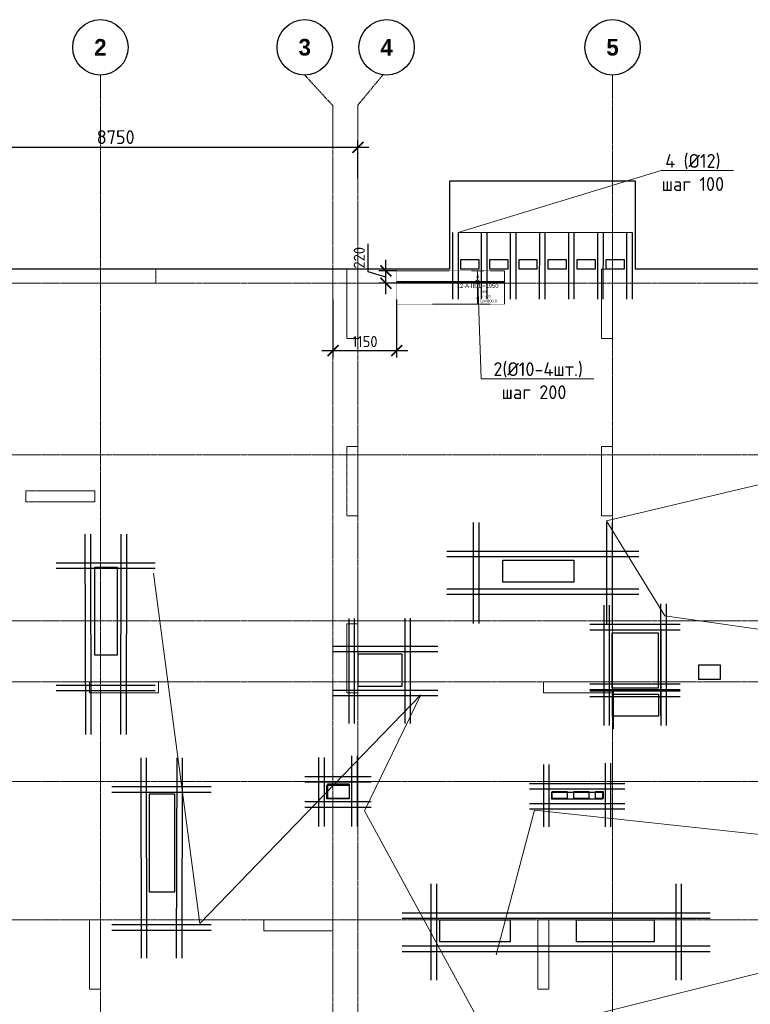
# Model space of a CAD drawing. Header units: millimetres. Extents: x -5898314 to 1055204, y -720802 to 1562611.
# Tile 113 of 256: x -100693 to -87498, y -606022 to -588240. Entities that reach past the tile are written whole.
import ezdxf
from ezdxf import colors
from ezdxf.entities.mleader import LeaderData, LeaderLine
from ezdxf.enums import TextEntityAlignment as Align
from ezdxf.math import Vec2, Vec3

# ---------------------------------------------------------------- set-up
doc = ezdxf.new("R2010")
doc.units = ezdxf.units.MM
doc.set_wipeout_variables(frame=1)
for name, pattern in [('01 Штриховая _4 мм_', [6, 3.5, -2.5]), ('______5', [1100, 800, -100, 100, -100]), ('DASHED', [7, 5, -2, 0]), ('GOST2.303 4', [7, 5, -2, 0]), ('осевая', [50.8, 31.75, -6.35, 6.35, -6.35])]:
    doc.linetypes.add(name, pattern=pattern)
for name, color, linetype, lineweight in [('907Сл Осевые', 1, 'Continuous', 0), ('_0.25', 114, 'Continuous', 25), ('_0.5', 94, 'Continuous', 50), ('RAZMER', 100, 'Continuous', 15), ('АрмСтер', 2, 'Continuous', 50), ('контур распр. стерхней', 2, 'GOST2.303 4', 20), ('Оси', 40, '______5', 18), ('Перекрытие ж_бетон', 1, 'Continuous', 30), ('подоснова', 151, 'Continuous', 5), ('РАЗМЕРЫ', 1, 'Continuous', 9)]:
    doc.layers.add(name, color=color, linetype=linetype, lineweight=lineweight)
doc.layers.add('АрмСтер_атрибуты', color=2, linetype='Continuous', lineweight=0, plot=False)
doc.layers.add('Колонна_ бетон', color=7, linetype='Continuous', lineweight=50, true_color=0xb4b496)
doc.styles.add('Century Gothic', font='GOTHIC.TTF')
doc.styles.add('GOST-2.304_Type-B', font='GOST_Common.ttf')
doc.styles.get("Standard").update_dxf_attribs({"font": 'arial.ttf'})
doc.styles.add('Аннотативный', font='arial.ttf')
doc.dimstyles.new('СПДС', dxfattribs={"dimscale": 100, "dimtxt": 2.5, "dimasz": 2, "dimexe": 1.25, "dimexo": 0, "dimtad": 1, "dimdec": 0, "dimrnd": 5, "dimtxsty": 'GOST-2.304_Type-B', "dimblk": 'ARCHTICK', "dimcen": 2.5, "dimdle": 2, "dimclrd": 1, "dimclre": 1, "dimclrt": 1, "dimadec": 0, "dimazin": 2, "dimtfac": 0.75, "dimtdec": 0, "dimtmove": 1, "dimatfit": 3, "dimfxl": 1, "dimtfillclr": 256, "dimtolj": 1, "dimarcsym": 1})

# ---------------------------------------------------------------- blocks, each defined once
blk = doc.blocks.new('NSY101')
at = {"color": 0, "linetype": 'ByBlock', "lineweight": -2}
blk.add_circle((0, 0), 50, dxfattribs=at)
blk = doc.blocks.new('СЛОЖНЫЙ_ОБЪЕКТ_0')
at = {"layer": 'Оси', "color": 16, "linetype": 'Continuous', "lineweight": 25, "transparency": 33554687, "xscale": 9.999999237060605, "yscale": 9.999999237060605, "zscale": 9.999999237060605}
blk.add_blockref('NSY101', (8813, -989), dxfattribs=at)
at = {"layer": 'Оси', "color": 16, "linetype": 'Continuous', "lineweight": 25, "transparency": 33554687, "insert": (8813, -989), "char_height": 300, "width": 385, "attachment_point": 5, "style": 'Century Gothic'}
blk.add_mtext('\\A1;{\\fCentury Gothic|i0|b1;\\H300.000000;\\W1.000000;\\C16;2}\\P', dxfattribs=at)
blk = doc.blocks.new('СЛОЖНЫЙ_ОБЪЕКТ_1')
at = {"layer": 'Оси', "color": 16, "linetype": 'Continuous', "lineweight": 25, "transparency": 33554687, "xscale": 9.999999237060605, "yscale": 9.999999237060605, "zscale": 9.999999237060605}
blk.add_blockref('NSY101', (18063, -989), dxfattribs=at)
at = {"layer": 'Оси', "color": 16, "linetype": 'Continuous', "lineweight": 25, "transparency": 33554687, "insert": (18063, -989), "char_height": 300, "width": 385, "attachment_point": 5, "style": 'Century Gothic'}
blk.add_mtext('\\A1;{\\fCentury Gothic|i0|b1;\\H300.000000;\\W1.000000;\\C16;5}\\P', dxfattribs=at)
blk = doc.blocks.new('СЛОЖНЫЙ_ОБЪЕКТ_44')
at = {"layer": 'Оси', "color": 16, "linetype": 'Continuous', "lineweight": 25, "transparency": 33554687, "xscale": 9.999999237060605, "yscale": 9.999999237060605, "zscale": 9.999999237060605}
blk.add_blockref('NSY101', (12503, -989), dxfattribs=at)
at = {"layer": 'Оси', "color": 16, "linetype": 'Continuous', "lineweight": 25, "transparency": 33554687, "insert": (12503, -989), "char_height": 300, "width": 385, "attachment_point": 5, "style": 'Century Gothic'}
blk.add_mtext('\\A1;{\\fCentury Gothic|i0|b1;\\H300.000000;\\W1.000000;\\C16;3}\\P', dxfattribs=at)
blk = doc.blocks.new('СЛОЖНЫЙ_ОБЪЕКТ_45')
at = {"layer": 'Оси', "color": 16, "linetype": 'Continuous', "lineweight": 25, "transparency": 33554687, "xscale": 9.999999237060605, "yscale": 9.999999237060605, "zscale": 9.999999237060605}
blk.add_blockref('NSY101', (13983, -989), dxfattribs=at)
at = {"layer": 'Оси', "color": 16, "linetype": 'Continuous', "lineweight": 25, "transparency": 33554687, "insert": (13983, -989), "char_height": 300, "width": 385, "attachment_point": 5, "style": 'Century Gothic'}
blk.add_mtext('\\A1;{\\fCentury Gothic|i0|b1;\\H300.000000;\\W1.000000;\\C16;4}\\P', dxfattribs=at)
blk = doc.blocks.new('оси блок 2')
at = {"layer": 'Оси', "color": 16, "linetype": 'осевая', "lineweight": 0, "transparency": 33554687}
for p, q in [((-81604.7, -322543), (-81604.7, -347914.1)), ((-77915.3, -322543), (-77404.7, -323097.1)), ((-76505.3, -322543), (-76954.7, -323084.4)), ((-72354.7, -322543), (-72354.7, -347914.1)), ((-77404.7, -323084.4), (-77404.7, -347462.5)), ((-76954.7, -323084.4), (-76954.7, -347468.4)), ((-89822.3, -326301.3), (-37238.5, -326301.3)), ((-89822.3, -329401.3), (-37238.5, -329401.3)), ((-89822.3, -332401.3), (-37238.5, -332401.3)), ((-89822.3, -333501.3), (-37238.5, -333501.3)), ((-89822.3, -335301.3), (-37238.5, -335301.3)), ((-89822.3, -337801.3), (-37238.5, -337801.3))]:
    blk.add_line(p, q, dxfattribs=at)
at = {"layer": 'Оси', "color": 16, "linetype": 'Continuous', "lineweight": 25, "transparency": 33554687}
for name in ['СЛОЖНЫЙ_ОБЪЕКТ_0', 'СЛОЖНЫЙ_ОБЪЕКТ_44', 'СЛОЖНЫЙ_ОБЪЕКТ_45', 'СЛОЖНЫЙ_ОБЪЕКТ_1']:
    blk.add_blockref(name, (-90418.2, -321053.5), dxfattribs=at)
blk = doc.blocks.new('подложка стн 1-го этажа')
at = {"layer": 'Колонна_ бетон', "color": 252, "linetype": 'DASHED', "lineweight": 0, "ltscale": 0.5, "true_color": 0x939598, "transparency": 33554687}
for p, q in [((16794, 23162, -200), (16594, 23162, -200)), ((16594, 23162, -200), (16594, 23162, -200)), ((16594, 23162, -200), (16594, 21912, -200)), ((16794, 23162, -200), (16594, 23162, -200)), ((16594, 23162, -200), (16594, 23162, -200)), ((16594, 23162, -200), (16594, 21912, -200)), ((16794, 23162, -200), (16794, 23162, -200)), ((16794, 21912, -200), (16794, 23162, -200)), ((16794, 23162, -200), (16794, 23162, -200)), ((16794, 21912, -200), (16794, 23162, -200)), ((21194, 23162, -200), (21194, 23162, -200)), ((21194, 21912, -200), (21194, 23162, -200)), ((21394, 23162, -200), (21194, 23162, -200)), ((21194, 23162, -200), (21194, 23162, -200)), ((21194, 21912, -200), (21194, 23162, -200)), ((21394, 23162, -200), (21194, 23162, -200)), ((21394, 23162, -200), (21394, 23162, -200)), ((21394, 23162, -200), (21394, 21912, -200)), ((21394, 23162, -200), (21394, 23162, -200)), ((21394, 23162, -200), (21394, 21912, -200)), ((10794, 22362, -200), (10794, 22362, -200)), ((10794, 22362, -200), (10794, 22162, -200)), ((10794, 22362, -200), (12044, 22362, -200)), ((10794, 22362, -200), (10794, 22362, -200)), ((10794, 22362, -200), (10794, 22162, -200)), ((10794, 22362, -200), (12044, 22362, -200)), ((12044, 22362, -200), (12044, 22362, -200)), ((12044, 22362, -200), (12044, 22162, -200)), ((12044, 22362, -200), (12044, 22362, -200)), ((12044, 22362, -200), (12044, 22162, -200)), ((10794, 22162, -200), (10794, 22162, -200)), ((10794, 22162, -200), (12044, 22162, -200)), ((10794, 22162, -200), (10794, 22162, -200)), ((10794, 22162, -200), (12044, 22162, -200)), ((12044, 22162, -200), (12044, 22162, -200)), ((12044, 22162, -200), (12044, 22162, -200)), ((16594, 21912, -200), (16794, 21912, -200)), ((16594, 21912, -200), (16594, 21912, -200)), ((16594, 21912, -200), (16794, 21912, -200)), ((16594, 21912, -200), (16594, 21912, -200)), ((16794, 21912, -200), (16794, 21912, -200)), ((16794, 21912, -200), (16794, 21912, -200)), ((21194, 21912, -200), (21194, 21912, -200)), ((21194, 21912, -200), (21394, 21912, -200)), ((21194, 21912, -200), (21194, 21912, -200)), ((21194, 21912, -200), (21394, 21912, -200)), ((21394, 21912, -200), (21394, 21912, -200)), ((21394, 21912, -200), (21394, 21912, -200)), ((16794, 19962, -200), (16594, 19962, -200)), ((16594, 19962, -200), (16594, 19962, -200)), ((16594, 18712, -200), (16594, 19962, -200)), ((16794, 19962, -200), (16594, 19962, -200)), ((16594, 19962, -200), (16594, 19962, -200)), ((16594, 18712, -200), (16594, 19962, -200)), ((16794, 19962, -200), (16794, 19962, -200)), ((16794, 18712, -200), (16794, 19962, -200)), ((16794, 19962, -200), (16794, 19962, -200)), ((16794, 18712, -200), (16794, 19962, -200)), ((11944, 18912, -200), (11944, 18912, -200)), ((11944, 18712, -200), (11944, 18912, -200)), ((11944, 18912, -200), (13194, 18912, -200)), ((11944, 18912, -200), (11944, 18912, -200)), ((11944, 18712, -200), (11944, 18912, -200)), ((11944, 18912, -200), (13194, 18912, -200)), ((13194, 18912, -200), (13194, 18912, -200)), ((13194, 18912, -200), (13194, 18712, -200)), ((13194, 18912, -200), (13194, 18912, -200)), ((13194, 18912, -200), (13194, 18712, -200)), ((20144, 18912, -200), (20144, 18912, -200)), ((20144, 18712, -200), (20144, 18912, -200)), ((20144, 18912, -200), (21394, 18912, -200)), ((20144, 18912, -200), (20144, 18912, -200)), ((20144, 18712, -200), (20144, 18912, -200)), ((20144, 18912, -200), (21394, 18912, -200)), ((21394, 18912, -200), (21394, 18912, -200)), ((21394, 18912, -200), (21394, 18712, -200)), ((21394, 18912, -200), (21394, 18912, -200)), ((21394, 18912, -200), (21394, 18712, -200)), ((13194, 18712, -200), (11944, 18712, -200)), ((11944, 18712, -200), (11944, 18712, -200)), ((13194, 18712, -200), (11944, 18712, -200)), ((11944, 18712, -200), (11944, 18712, -200)), ((13194, 18712, -200), (13194, 18712, -200)), ((13194, 18712, -200), (13194, 18712, -200)), ((16594, 18712, -200), (16794, 18712, -200)), ((16594, 18712, -200), (16594, 18712, -200)), ((16594, 18712, -200), (16794, 18712, -200)), ((16594, 18712, -200), (16594, 18712, -200)), ((16794, 18712, -200), (16794, 18712, -200)), ((16794, 18712, -200), (16794, 18712, -200)), ((20144, 18712, -200), (21394, 18712, -200)), ((20144, 18712, -200), (20144, 18712, -200)), ((20144, 18712, -200), (21394, 18712, -200)), ((20144, 18712, -200), (20144, 18712, -200)), ((21394, 18712, -200), (21394, 18712, -200)), ((21394, 18712, -200), (21394, 18712, -200)), ((11944, 14612, -200), (11944, 14612, -200)), ((11944, 13362, -200), (11944, 14612, -200)), ((11944, 14612, -200), (12144, 14612, -200)), ((11944, 14612, -200), (11944, 14612, -200)), ((11944, 13362, -200), (11944, 14612, -200)), ((11944, 14612, -200), (12144, 14612, -200)), ((12144, 14612, -200), (12144, 14612, -200)), ((12144, 13362, -200), (12144, 14612, -200)), ((12144, 14612, -200), (12144, 14612, -200)), ((12144, 13362, -200), (12144, 14612, -200)), ((15094, 14612, -200), (15094, 14612, -200)), ((15094, 14612, -200), (15094, 14412, -200)), ((16344, 14612, -200), (15094, 14612, -200)), ((15094, 14612, -200), (15094, 14612, -200)), ((15094, 14612, -200), (15094, 14412, -200)), ((16344, 14612, -200), (15094, 14612, -200)), ((16344, 14612, -200), (16344, 14612, -200)), ((16344, 14412, -200), (16344, 14612, -200)), ((16344, 14612, -200), (16344, 14612, -200)), ((16344, 14412, -200), (16344, 14612, -200)), ((20044, 14612, -200), (20044, 14612, -200)), ((20044, 14612, -200), (20044, 13362, -200)), ((20244, 14612, -200), (20044, 14612, -200)), ((20044, 14612, -200), (20044, 14612, -200)), ((20044, 14612, -200), (20044, 13362, -200)), ((20244, 14612, -200), (20044, 14612, -200)), ((20244, 14612, -200), (20244, 14612, -200)), ((20244, 14612, -200), (20244, 13362, -200)), ((20244, 14612, -200), (20244, 14612, -200)), ((20244, 14612, -200), (20244, 13362, -200)), ((15094, 14412, -200), (15094, 14412, -200)), ((15094, 14412, -200), (16344, 14412, -200)), ((15094, 14412, -200), (15094, 14412, -200)), ((15094, 14412, -200), (16344, 14412, -200)), ((16344, 14412, -200), (16344, 14412, -200)), ((16344, 14412, -200), (16344, 14412, -200)), ((11944, 13362, -200), (11944, 13362, -200)), ((11944, 13362, -200), (12144, 13362, -200)), ((11944, 13362, -200), (11944, 13362, -200)), ((11944, 13362, -200), (12144, 13362, -200)), ((12144, 13362, -200), (12144, 13362, -200)), ((12144, 13362, -200), (12144, 13362, -200)), ((20044, 13362, -200), (20044, 13362, -200)), ((20044, 13362, -200), (20244, 13362, -200)), ((20044, 13362, -200), (20044, 13362, -200)), ((20044, 13362, -200), (20244, 13362, -200)), ((20244, 13362, -200), (20244, 13362, -200)), ((20244, 13362, -200), (20244, 13362, -200))]:
    blk.add_line(p, q, dxfattribs=at)
at = {"layer": 'Колонна_ бетон', "color": 252, "linetype": 'DASHED', "lineweight": 0, "ltscale": 0.5, "true_color": 0x939598, "transparency": 33554687, "elevation": -560}
for points in [[(12144, 26362), (13144, 26362), (13144, 26112), (12144, 26112)], [(12144, 26362), (13144, 26362), (13144, 26112), (12144, 26112)], [(16594, 26362), (16794, 26362), (16794, 25112), (16594, 25112)], [(16594, 26362), (16794, 26362), (16794, 25112), (16594, 25112)], [(21194, 26362), (21394, 26362), (21394, 25112), (21194, 25112)], [(21194, 26362), (21394, 26362), (21394, 25112), (21194, 25112)]]:
    blk.add_lwpolyline(points, close=True, dxfattribs=at)
blk = doc.blocks.new('_ArchTick')
at = {"color": 0, "linetype": 'ByBlock', "const_width": 0.15}
blk.add_lwpolyline([(-0.5, -0.5), (0.5, 0.5)], dxfattribs=at)
blk = doc.blocks.new('*D590')
at = {"layer": 'DEFPOINTS', "color": 0, "lineweight": 0, "transparency": 16777216}
for p in [(-103335, -590547), (-94585, -591100), (-103335, -591585)]:
    blk.add_point(p, dxfattribs=at)
at = {"layer": 'РАЗМЕРЫ', "color": 1, "lineweight": -2, "transparency": 16777216}
for p, q in [((-103335, -591585), (-103335, -590422)), ((-94585, -591100), (-94585, -590422)), ((-94385, -590547), (-103535, -590547))]:
    blk.add_line(p, q, dxfattribs=at)
at = {"layer": 'РАЗМЕРЫ', "color": 1, "lineweight": -2, "transparency": 16777216, "xscale": 200, "yscale": 200, "zscale": 200, "rotation": 180}
blk.add_blockref('_ArchTick', (-103335, -590547), dxfattribs=at)
at = {"layer": 'РАЗМЕРЫ', "color": 1, "lineweight": -2, "transparency": 16777216, "xscale": 200, "yscale": 200, "zscale": 200}
blk.add_blockref('_ArchTick', (-94585, -590547), dxfattribs=at)
at = {"layer": 'РАЗМЕРЫ', "color": 1, "lineweight": 0, "transparency": 16777216, "insert": (-98960, -590360), "char_height": 250, "attachment_point": 5, "style": 'GOST-2.304_Type-B'}
blk.add_mtext('\\A1;8750', dxfattribs=at)
blk = doc.blocks.new('отв +6900')
at = {"layer": 'Перекрытие ж_бетон'}
for points in [[(-261461, -174939), (-261861, -174939), (-261861, -173349), (-261461, -173349)], [(-254491, -173619), (-254491, -173219), (-253211, -173219), (-253211, -173619)], [(-256311, -175499), (-256311, -174919), (-257111, -174919), (-257111, -175499)], [(-250561, -175369), (-250561, -175119), (-250961, -175119), (-250961, -175369)], [(-257261, -177520), (-257261, -177270), (-257661, -177270), (-257661, -177520)], [(-260424, -179219), (-260874, -179219), (-260874, -177439), (-260424, -177439)], [(-253601, -177397), (-253331, -177397), (-253331, -177527), (-253601, -177527)], [(-253211, -177397), (-252941, -177397), (-252941, -177527), (-253211, -177527)], [(-252821, -177397), (-252681, -177397), (-252681, -177527), (-252821, -177527)], [(-255631, -180116), (-255631, -179716), (-254361, -179716), (-254361, -180116)], [(-253161, -180117), (-253161, -179717), (-251761, -179717), (-251761, -180117)]]:
    blk.add_lwpolyline(points, close=True, dxfattribs=at)
at = {"layer": 'Перекрытие ж_бетон', "elevation": 4500}
blk.add_lwpolyline([(-252511, -176039), (-252511, -175639), (-251681, -175639), (-251681, -176039)], close=True, dxfattribs=at)
blk = doc.blocks.new('*U195')
at = {"layer": '_0.25', "ltscale": 100}
blk.add_lwpolyline([(0, 130), (920, 130), (920, 0), (0, 0)], close=True, dxfattribs=at)
at = {"layer": '_0.5', "color": 7, "lineweight": 30, "ltscale": 100}
for p, q in [((-150, 630), (-150, -500)), ((-50, 630), (-50, -500)), ((970, -500), (970, 655)), ((1070, -500), (1070, 655)), ((1320, 280), (-400, 280)), ((1320, 180), (-400, 180)), ((-400, -73), (1320, -73)), ((-400, -173), (1320, -173))]:
    blk.add_line(p, q, dxfattribs=at)
blk = doc.blocks.new('*U134')
at = {"layer": '_0.25', "ltscale": 100}
blk.add_lwpolyline([(0, 250), (400, 250), (400, 0), (0, 0)], close=True, dxfattribs=at)
at = {"layer": '_0.5', "color": 7, "lineweight": 30, "ltscale": 100}
for p, q in [((-150, 750), (-150, -500)), ((-50, 750), (-50, -500)), ((450, -500), (450, 775)), ((550, -500), (550, 775)), ((800, 400), (-400, 400)), ((800, 300), (-400, 300)), ((-400, -50), (800, -50)), ((-400, -150), (800, -150))]:
    blk.add_line(p, q, dxfattribs=at)
blk = doc.blocks.new('*U135')
at = {"layer": '_0.25', "ltscale": 100}
blk.add_lwpolyline([(0, 998), (831, 998), (831, 0), (0, 0)], close=True, dxfattribs=at)
at = {"layer": '_0.5', "color": 7, "lineweight": 30, "ltscale": 100}
for p, q in [((-150, 1498), (-150, -500)), ((-50, 1498), (-50, -500)), ((881, -500), (881, 1523)), ((981, -500), (981, 1523)), ((1231, 1148), (-400, 1148)), ((1231, 1048), (-400, 1048)), ((-400, -50), (1231, -50)), ((-400, -150), (1231, -150))]:
    blk.add_line(p, q, dxfattribs=at)
blk = doc.blocks.new('_None')
blk = doc.blocks.new('*U106')
at = {"layer": 'РАЗМЕРЫ'}
for p, q in [((112, 200), (-112, 200)), ((112, -400), (-112, -400))]:
    blk.add_line(p, q, dxfattribs=at)
at = {"layer": 'РАЗМЕРЫ', "ltscale": 15}
blk.add_line((0, -400), (0, 200), dxfattribs=at)
at = {"layer": 'РАЗМЕРЫ'}
for points in [[(0, 200), (21, 75), (-21, 75)], [(0, -400), (21, -275), (-21, -275)]]:
    blk.add_solid(points, dxfattribs=at)
at = {"layer": 'АрмСтер_атрибуты', "color": 215, "ltscale": 15, "style": 'Аннотативный'}
for s, p in [('шаг', (51, -194)), ('Lр=', (50, -368)), ('n=', (51, -285))]:
    blk.add_text(s, height=50, dxfattribs=at).set_placement(p)
at = {"layer": 'АрмСтер_атрибуты', "color": 215, "style": 'Аннотативный'}
for tag, p, flags in [('ШАГ', (191, -194), 10), ('КОЛ', (138, -285), 8), ('ШИРИНА', (173, -368), 8)]:
    blk.add_attdef(tag, p, '', height=50, dxfattribs=dict(at, flags=flags))
at = {"layer": 'АрмСтер_атрибуты', "flags": 9}
for tag, p in [('ОБОЗНАЧЕНИЕ', (-1034, -1124)), ('МАССА', (-1034, -1010))]:
    blk.add_attdef(tag, p, '', height=75, dxfattribs=at)
at = {"linetype": 'Continuous', "lineweight": 0}
blk.add_wipeout([(35, 0), (28, 21), (11, 33), (-11, 33), (-28, 21), (-35, 0), (-28, -21), (-11, -33), (11, -33), (28, -21)], dxfattribs=at)
at = {"color": 0, "linetype": 'ByBlock', "lineweight": -2, "ltscale": 100}
blk.add_line((-1463, 0), (487, 0), dxfattribs=at)
at = {"layer": 'РАЗМЕРЫ'}
blk.add_circle((0, 0), 35, dxfattribs=at)
at = {"layer": 'АрмСтер_атрибуты', "style": 'Аннотативный', "flags": 8}
blk.add_attdef('ПОЗ', (110, 30), '', height=75, dxfattribs=at)
blk.add_attdef('НАИМЕНОВАНИЕ', text='', height=75, dxfattribs=at).set_placement((0, -29), align=Align.TOP_CENTER)
blk = doc.blocks.new('*D630')
at = {"layer": '907Сл Осевые', "color": 1, "lineweight": -2, "transparency": 16777216}
for p, q in [((-94398, -592792), (-94398, -592287)), ((-94079, -593198), (-94079, -592578)), ((-94079, -592888), (-94398, -592792)), ((-93885, -592778), (-94204, -592778)), ((-93885, -592998), (-94204, -592998))]:
    blk.add_line(p, q, dxfattribs=at)
at = {"layer": 'DEFPOINTS', "color": 0, "lineweight": 0, "transparency": 16777216}
for p in [(-94079, -592778), (-93885, -592778, 43150), (-93885, -592998, 43150)]:
    blk.add_point(p, dxfattribs=at)
at = {"layer": '907Сл Осевые', "color": 1, "lineweight": -2, "transparency": 16777216, "xscale": 200, "yscale": 200, "zscale": 200}
for p, rotation in [((-94079, -592778), 90), ((-94079, -592998), 270)]:
    blk.add_blockref('_ArchTick', p, dxfattribs=dict(at, rotation=rotation))
at = {"layer": '907Сл Осевые', "color": 1, "lineweight": 0, "transparency": 16777216, "insert": (-94560, -592540), "char_height": 200, "attachment_point": 5, "rotation": 90, "style": 'GOST-2.304_Type-B'}
blk.add_mtext('\\A1;220', dxfattribs=at)
blk = doc.blocks.new('*D631')
at = {"layer": '907Сл Осевые', "color": 1, "lineweight": -2, "transparency": 16777216}
for p, q in [((-95035, -593291), (-95035, -594340)), ((-93885, -593291), (-93885, -594340)), ((-95235, -594215), (-93685, -594215))]:
    blk.add_line(p, q, dxfattribs=at)
at = {"layer": 'DEFPOINTS', "color": 0, "lineweight": 0, "transparency": 16777216}
for p in [(-95035, -593291), (-93885, -593291, 43150), (-93885, -594215)]:
    blk.add_point(p, dxfattribs=at)
at = {"layer": '907Сл Осевые', "color": 1, "lineweight": -2, "transparency": 16777216, "xscale": 200, "yscale": 200, "zscale": 200, "rotation": 180}
blk.add_blockref('_ArchTick', (-95035, -594215), dxfattribs=at)
at = {"layer": '907Сл Осевые', "color": 1, "lineweight": -2, "transparency": 16777216, "xscale": 200, "yscale": 200, "zscale": 200}
blk.add_blockref('_ArchTick', (-93885, -594215), dxfattribs=at)
at = {"layer": '907Сл Осевые', "color": 1, "lineweight": 0, "transparency": 16777216, "insert": (-94460, -594053), "char_height": 200, "attachment_point": 5, "style": 'GOST-2.304_Type-B'}
blk.add_mtext('\\A1;1150', dxfattribs=at)

msp = doc.modelspace()

# ---------------------------------------------------------------- linework, layer by layer
at = {"lineweight": 30}
for p, q in [((-92502.32, -597322.83, -360), (-92502.32, -599142.83, -360)), ((-92402.32, -597322.83, -360), (-92402.32, -599142.83, -360)), ((-90093.33, -597322.83, -360), (-90093.33, -599142.83, -360)), ((-89993.33, -597322.83, -360), (-89993.33, -599142.83, -360)), ((-99514.36, -597528.04, -360), (-99506.56, -601149.95, -360)), ((-99414.36, -597528.04, -360), (-99406.56, -601149.95, -360)), ((-98864.36, -597528.04, -360), (-98872.17, -601149.95, -360)), ((-98764.36, -597528.04, -360), (-98772.17, -601149.95, -360)), ((-89511.51, -597842.83, -360), (-92977.69, -597842.83, -360)), ((-89511.51, -597942.83, -360), (-92977.69, -597942.83, -360)), ((-100034.36, -598048.04, -360), (-98244.36, -598048.04, -360)), ((-100034.36, -598148.04, -360), (-98244.36, -598148.04, -360)), ((-89511.51, -598522.83, -360), (-92977.69, -598522.83, -360)), ((-94751.24, -599053.14, -360), (-94751.24, -600951.99, -360)), ((-94651.24, -599053.14, -360), (-94651.24, -600951.99, -360)), ((-93739.47, -599048.81, -360), (-93739.47, -600947.66, -360)), ((-93639.47, -599048.81, -360), (-93639.47, -600947.66, -360)), ((-90144.97, -599248.48, 4140), (-90144.97, -600988.48, 4140)), ((-90044.97, -599248.48, 4140), (-90044.97, -600988.48, 4140)), ((-89114.97, -599248.48, 4140), (-89114.97, -600988.48, 4140)), ((-89014.97, -599248.48, 4140), (-89014.97, -600988.48, 4140)), ((-95038.39, -599551.02, -360), (-93139.54, -599551.02, -360)), ((-95038.39, -599651.02, -360), (-93139.54, -599651.02, -360)), ((-100034.36, -600256.2, -360), (-98244.36, -600256.2, -360)), ((-88764.98, -600242.11, 4140), (-90395.94, -600242.11, 4140)), ((-95038.39, -600347.56, -360), (-93139.54, -600347.56, -360)), ((-95038.39, -600447.56, -360), (-93139.54, -600447.56, -360)), ((-88765.82, -600342.11, 4140), (-90395.64, -600342.11, 4140)), ((-98507.89, -601568.57, -360), (-98500.08, -605190.48, -360)), ((-98407.89, -601568.57, -360), (-98400.08, -605190.48, -360)), ((-97857.89, -601568.57, -360), (-97865.69, -605190.48, -360)), ((-99027.89, -602088.57, -360), (-97237.89, -602088.57, -360)), ((-99027.89, -602188.57, -360), (-97237.89, -602188.57, -360)), ((-93267.71, -603848.48, -360), (-93267.71, -605588.48, -360)), ((-93167.71, -603848.48, -360), (-93167.71, -605588.48, -360)), ((-88845.17, -603848.48, -360), (-88845.17, -605588.48, -360)), ((-88745.17, -603848.48, -360), (-88745.17, -605588.48, -360)), ((-93785.12, -604368.48, -360), (-88225.17, -604368.47, -360)), ((-99027.89, -604582.11, -360), (-97237.89, -604582.11, -360)), ((-93785.12, -604468.48, -360), (-88225.17, -604468.47, -360)), ((-99027.89, -604682.11, -360), (-97237.89, -604682.11, -360)), ((-93785.12, -604968.48, -360), (-88225.17, -604968.48, -360)), ((-93785.12, -605068.48, -360), (-88225.17, -605068.48, -360))]:
    msp.add_line(p, q, dxfattribs=at)
at = {"color": 5, "lineweight": 30}
for p, q in [((-89511.51, -598622.83, -360), (-92977.69, -598622.83, -360)), ((-100034.36, -600356.2, -360), (-98244.36, -600356.2, -360)), ((-97757.89, -601568.57, -360), (-97765.69, -605190.48, -360))]:
    msp.add_line(p, q, dxfattribs=at)
at = {"layer": 'RAZMER', "lineweight": 30}
for points, elevation in [([(-91833.14, -592085.82), (-91833.18, -593285.82)], -359.98), ([(-91733.14, -592085.82), (-91733.18, -593285.82)], -359.98), ([(-91308.06, -592085.82), (-91308.1, -593285.82)], -360.07), ([(-91208.06, -592085.82), (-91208.1, -593285.82)], -360.07), ([(-90783.17, -592085.82), (-90783.21, -593285.82)], -359.95), ([(-90683.17, -592085.82), (-90683.21, -593285.82)], -359.95), ([(-90258.18, -592085.82), (-90258.22, -593285.82)], -359.93), ([(-90158.18, -592085.82), (-90158.22, -593285.82)], -359.93), ([(-89733.19, -592085.82), (-89733.23, -593285.82)], -360), ([(-89633.19, -592085.82), (-89633.23, -593285.82)], -360)]:
    msp.add_lwpolyline(points, dxfattribs=dict(at, elevation=elevation))
at = {"layer": 'контур распр. стерхней', "linetype": '01 Штриховая _4 мм_', "elevation": 43150}
msp.add_lwpolyline([(-91935.09, -593377.47), (-93885.09, -593377.47), (-93885.08, -592777.93), (-91935.08, -592777.93)], close=True, dxfattribs=at)
at = {"layer": 'Перекрытие ж_бетон'}
for p, q in [((-92925.27, -591147.93), (-89575.27, -591147.93)), ((-92925.27, -592747.93), (-92925.27, -591147.93)), ((-89575.27, -591147.93), (-89575.27, -592747.93))]:
    msp.add_line(p, q, dxfattribs=at)
for points, elevation in [([(-92400.29, -592747.93), (-92725.29, -592747.93), (-92725.29, -592567.93), (-92400.29, -592567.93)], 0.02), ([(-91875.21, -592747.93), (-92200.21, -592747.93), (-92200.21, -592567.93), (-91875.21, -592567.93)], -0.07), ([(-91350.31, -592747.93), (-91675.31, -592747.93), (-91675.31, -592567.93), (-91350.31, -592567.93)], 0.04), ([(-90825.33, -592747.93), (-91150.33, -592747.93), (-91150.33, -592567.93), (-90825.33, -592567.93)], 0.05), ([(-90300.34, -592747.93), (-90625.34, -592747.93), (-90625.34, -592567.93), (-90300.34, -592567.93)], 0.07), ([(-89775.35, -592747.93), (-90100.35, -592747.93), (-90100.35, -592567.93), (-89775.35, -592567.93)], 0.09)]:
    msp.add_lwpolyline(points, close=True, dxfattribs=dict(at, elevation=elevation))
for points in [[(-92925.27, -592747.93), (-92925.27, -592747.93), (-103585.27, -592747.93), (-103585.27, -609647.93)], [(-76335.27, -592747.93), (-89575.27, -592747.93)]]:
    msp.add_lwpolyline(points, dxfattribs=at)
at = {"layer": 'РАЗМЕРЫ'}
msp.add_line((-89969.16, -600377.47, 360), (-89969.16, -601047.47, 360), dxfattribs=at)

# ---------------------------------------------------------------- block references
for name, p in [('подложка стн 1-го этажа', (-111379.2, -619109.72, 560)), ('отв +6900', (162525.63, -424778.83, 200))]:
    msp.add_blockref(name, p)
at = {"ltscale": 100}
for name, p in [('*U135', (-89995.34, -600311.34)), ('*U134', (-95144.19, -602311.78)), ('*U195', (-91084.69, -602319.26))]:
    msp.add_blockref(name, p, dxfattribs=at)
at = {"layer": 'РАЗМЕРЫ'}
msp.add_blockref('оси блок 2', (-17630.56, -266696.6), dxfattribs=at)

# ---------------------------------------------------------------- dimensions: what is measured, and where the dimension line sits
at = {"layer": 'РАЗМЕРЫ', "color": 1, "lineweight": 0}
dim = msp.add_linear_dim(base=(-103335.27, -590547.25), p1=(-94585.27, -591100.46), p2=(-103335.27, -591585.09), dimstyle='СПДС', override={"dimrnd": 5}, dxfattribs=at)
dim.commit()
dim.dimension.update_dxf_attribs({"geometry": '*D590', "text_midpoint": (-98960.27, -590359.75)})

# ---------------------------------------------------------------- leaders
at = {"layer": 'подоснова', "color": 2, "lineweight": 0, "ltscale": 0.3}
ml = msp.add_multileader_mtext('Standard', dxfattribs=at)
ml.set_content('4 (%%C12)\\Pшаг 100', color=2, style='GOST-2.304_Type-B')
ml.set_leader_properties(color=256, linetype='ByLayer', lineweight=15)
ml.set_arrow_properties(name='NONE')
ml.build(insert=Vec2(0, 0))
ml.multileader.update_dxf_attribs({"text_left_attachment_type": 6, "text_right_attachment_type": 6, "dogleg_length": 0.1, "arrow_head_size": 18})
ctx = ml.context
ctx.base_point, ctx.char_height, ctx.arrow_head_size, ctx.landing_gap_size, ctx.plane_origin = Vec3(-89110.42, -590965.37, 359.91), 250, 18, 20, Vec3(-92612.8, -591378.61, 359.91)
ctx.left_attachment, ctx.right_attachment, ctx.text_align_type = 6, 6, 1
notes = []
notes.append((ctx, [(0, (1, 1, 0), (-89110.52, -590965.37, 359.91), (1, 0), 0.1, [(6, [(-89633.19, -592085.82, 359.91), (-90158.18, -592085.82, 359.91), (-90697.45, -592080.21, 359.91), (-91208.06, -592085.82, 359.91), (-91747.52, -592080.21, 359.91), (-92258.13, -592085.82, 359.91), (-92775.38, -592085.82, 359.91)], 0, [])])]))
ctx.mtext.insert, ctx.mtext.alignment, ctx.mtext.flow_direction = Vec3(-88535.12, -590665.37, 359.91), 2, 5
ml = msp.add_multileader_mtext('Standard', dxfattribs=at)
ml.set_content('1 %%C12  А500С', color=2, style='GOST-2.304_Type-B')
ml.set_leader_properties(color=256, linetype='ByLayer', lineweight=15)
ml.set_arrow_properties(name='NONE')
ml.build(insert=Vec2(0, 0))
ml.multileader.update_dxf_attribs({"text_left_attachment_type": 6, "text_right_attachment_type": 6, "dogleg_length": 0.1, "arrow_head_size": 18})
ctx = ml.context
ctx.base_point, ctx.char_height, ctx.arrow_head_size, ctx.landing_gap_size, ctx.plane_origin = Vec3(-85941, -595871.76, 720), 250, 18, 20, Vec3(-94916.58, -594723.33, 720)
ctx.left_attachment, ctx.right_attachment, ctx.text_align_type = 6, 6, 1
notes.append((ctx, [(1, (1, 1, 0), (-84119.08, -595871.76, 720), (-1, 0), 0.1, [(6, [(-85068.28, -599579.63, 720), (-89043.53, -599004.75, 720), (-90095.18, -597292.34, 720)], 0, []), (3, [(-77543.82, -599298.28, 720), (-76699.43, -602130.52, 720), (-73877.77, -601981.59, 720), (-74475.18, -597705.14, 720), (-71415.45, -597137.72, 720)], 0, [])])]))
ctx.mtext.insert, ctx.mtext.alignment, ctx.mtext.flow_direction = Vec3(-85030.09, -595571.76, 720), 2, 5
ml = msp.add_multileader_mtext('Standard', dxfattribs=at)
ml.set_content('1 %%C12  А500С', color=2, style='GOST-2.304_Type-B')
ml.set_leader_properties(color=256, linetype='ByLayer', lineweight=15)
ml.set_arrow_properties(name='NONE')
ml.build(insert=Vec2(0, 0))
ml.multileader.update_dxf_attribs({"text_left_attachment_type": 6, "text_right_attachment_type": 6, "dogleg_length": 0.1, "arrow_head_size": 18})
ctx = ml.context
ctx.base_point, ctx.char_height, ctx.arrow_head_size, ctx.landing_gap_size, ctx.plane_origin = Vec3(-94025.9, -606676.97, 720), 250, 18, 20, Vec3(-103001.49, -605528.54, 720)
ctx.left_attachment, ctx.right_attachment, ctx.text_align_type = 6, 6, 1
notes.append((ctx, [(1, (1, 1, 0), (-92203.99, -606676.97, 720), (-1, 0), 0.1, [(7, [(-98275.48, -598237.4, 720), (-97442.09, -604565.01, 720), (-93450.26, -600435.21, 720), (-94462.76, -602529.19, 720)], 0, []), (1, [(-92088.78, -605126.48, 720), (-91393.78, -602515.05, 720), (-86742.84, -603016.7, 720), (-81620.82, -604022.85, 720)], 0, [])])]))
ctx.mtext.insert, ctx.mtext.alignment, ctx.mtext.flow_direction = Vec3(-93114.99, -606376.97, 720), 2, 5
for ctx, leaders in notes:
    for number, flags, end, landing, length, lines in leaders:
        leader = LeaderData()
        leader.index, (leader.has_last_leader_line, leader.has_dogleg_vector, leader.attachment_direction) = number, flags
        leader.last_leader_point, leader.dogleg_vector, leader.dogleg_length = Vec3(end), Vec3(landing), length
        for number, points, colour, breaks in lines:
            line = LeaderLine()
            line.index, line.vertices, line.color, line.breaks = number, Vec3.list(points), colors.encode_raw_color(colour), breaks
            leader.lines.append(line)
        ctx.leaders.append(leader)

# ---------------------------------------------------------------- next in the draw order: block references
at = {"layer": 'АрмСтер', "ltscale": 15}
ref = msp.add_blockref('*U106', (-92422.58, -592977.93, 43150), dxfattribs=at)
ref.add_attrib('НАИМЕНОВАНИЕ', '12-A-III, L=1950', dxfattribs={"layer": 'АрмСтер_атрибуты', "height": 75, "style": 'Аннотативный', "flags": 8}).set_placement((-92422.58, -593007.27, 43150), align=Align.TOP_CENTER)
ref.add_attrib('КОЛ', '4.0', (-92284.54, -593263.05, 43150), dxfattribs={"layer": 'АрмСтер_атрибуты', "color": 215, "height": 50, "style": 'Аннотативный', "flags": 8})
ref.add_attrib('ШИРИНА', '600.0', (-92249.7, -593345.73, 43150), dxfattribs={"layer": 'АрмСтер_атрибуты', "color": 215, "height": 50, "style": 'Аннотативный', "flags": 8})

# ---------------------------------------------------------------- next in the draw order: linework, layer by layer
at = {"layer": 'RAZMER', "lineweight": 30}
for points, elevation in [([(-92875.38, -592085.82), (-92875.42, -593285.82)], -359.98), ([(-92775.38, -592085.82), (-92775.42, -593285.82)], -359.98), ([(-92358.13, -592085.82), (-92358.17, -593285.82)], -360), ([(-92258.13, -592085.82), (-92258.17, -593285.82)], -360)]:
    msp.add_lwpolyline(points, dxfattribs=dict(at, elevation=elevation))

# ---------------------------------------------------------------- next in the draw order: dimensions: what is measured, and where the dimension line sits
at = {"layer": '907Сл Осевые', "lineweight": 0}
dim = msp.add_linear_dim(base=(-94079.22, -592777.93), p1=(-93885.09, -592997.93, 43150), p2=(-93885.08, -592777.93, 43150), angle=90, dimstyle='СПДС', override={"dimtxt": 2}, dxfattribs=at)
dim.commit()
dim.dimension.update_dxf_attribs({"geometry": '*D630', "text_midpoint": (-94560.47, -592729.8)})
dim = msp.add_linear_dim(base=(-93885.09, -594215.15), p1=(-95035.27, -593291.15), p2=(-93885.09, -593291.17, 43150), dimstyle='СПДС', override={"dimtxt": 2}, dxfattribs=at)
dim.commit()
dim.dimension.update_dxf_attribs({"geometry": '*D631', "text_midpoint": (-94460.18, -594052.65)})

# ---------------------------------------------------------------- next in the draw order: leaders
at = {"layer": 'подоснова', "color": 2, "lineweight": 0, "ltscale": 0.3}
ml = msp.add_multileader_mtext('Standard', dxfattribs=at)
ml.set_content(' 2(%%C10-4шт.)\\Pшаг 200', color=2, style='GOST-2.304_Type-B')
ml.set_leader_properties(color=256, linetype='ByLayer', lineweight=15)
ml.set_arrow_properties(name='NONE')
ml.build(insert=Vec2(0, 0))
ml.multileader.update_dxf_attribs({"text_left_attachment_type": 6, "text_right_attachment_type": 6, "dogleg_length": 0.1, "arrow_head_size": 18})
ctx = ml.context
ctx.base_point, ctx.char_height, ctx.arrow_head_size, ctx.landing_gap_size, ctx.plane_origin = Vec3(-92355.61, -594725.78), 250, 18, 20, Vec3(-101637.3, -589994.23)
ctx.left_attachment, ctx.right_attachment, ctx.text_align_type = 6, 6, 1
notes = []
notes.append((ctx, [(0, (1, 1, 0), (-92355.71, -594725.78), (1, 0), 0.1, [(0, [(-92420.26, -592977.93)], 0, [])])]))
ctx.mtext.insert, ctx.mtext.alignment, ctx.mtext.flow_direction = Vec3(-91405.3, -594425.78), 2, 5
for ctx, leaders in notes:
    for number, flags, end, landing, length, lines in leaders:
        leader = LeaderData()
        leader.index, (leader.has_last_leader_line, leader.has_dogleg_vector, leader.attachment_direction) = number, flags
        leader.last_leader_point, leader.dogleg_vector, leader.dogleg_length = Vec3(end), Vec3(landing), length
        for number, points, colour, breaks in lines:
            line = LeaderLine()
            line.index, line.vertices, line.color, line.breaks = number, Vec3.list(points), colors.encode_raw_color(colour), breaks
            leader.lines.append(line)
        ctx.leaders.append(leader)

doc.saveas('drawing.dxf')
